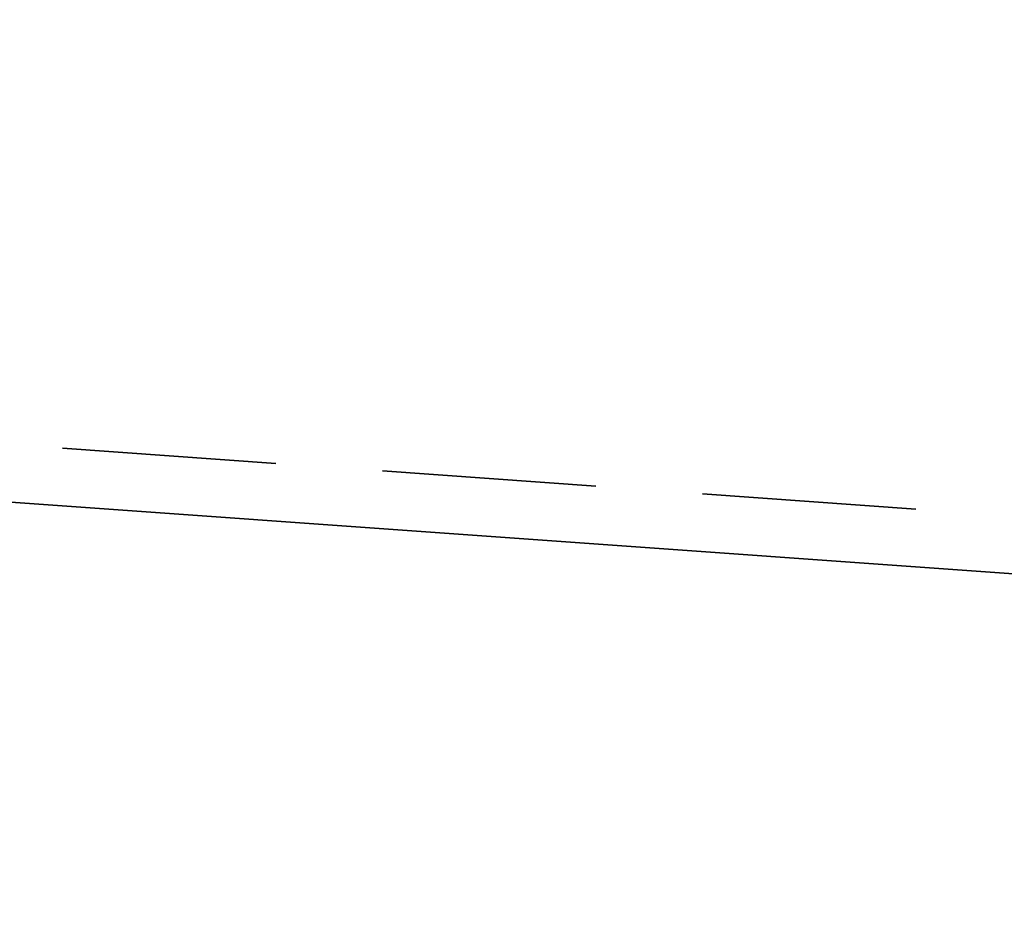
# Model space of a CAD drawing. Header units: centimetres. Extents: x -23924 to 38343, y -27758 to 22869.
# Tile 149 of 256: x 683 to 858, y -22022 to -21863. Entities that reach past the tile are written whole.
import ezdxf

# ---------------------------------------------------------------- set-up
doc = ezdxf.new("R2010")
doc.units = ezdxf.units.CM
doc.linetypes.add('IS-DASHED', pattern=[19.05, 12.7, -6.35])
doc.layers.add('IS-ct-powrót', color=30, linetype='IS-DASHED', lineweight=35)
doc.layers.add('IS-ct-zasilanie', color=20, linetype='Continuous', lineweight=35)

msp = doc.modelspace()

# ---------------------------------------------------------------- linework, layer by layer
at = {"layer": 'IS-ct-powrót', "ltscale": 3}
msp.add_line((1298.25, -21982.58), (253.73, -21907.91), dxfattribs=at)
at = {"layer": 'IS-ct-zasilanie'}
msp.add_line((1285.06, -21991.93), (243.05, -21917.45), dxfattribs=at)

doc.saveas('drawing.dxf')
